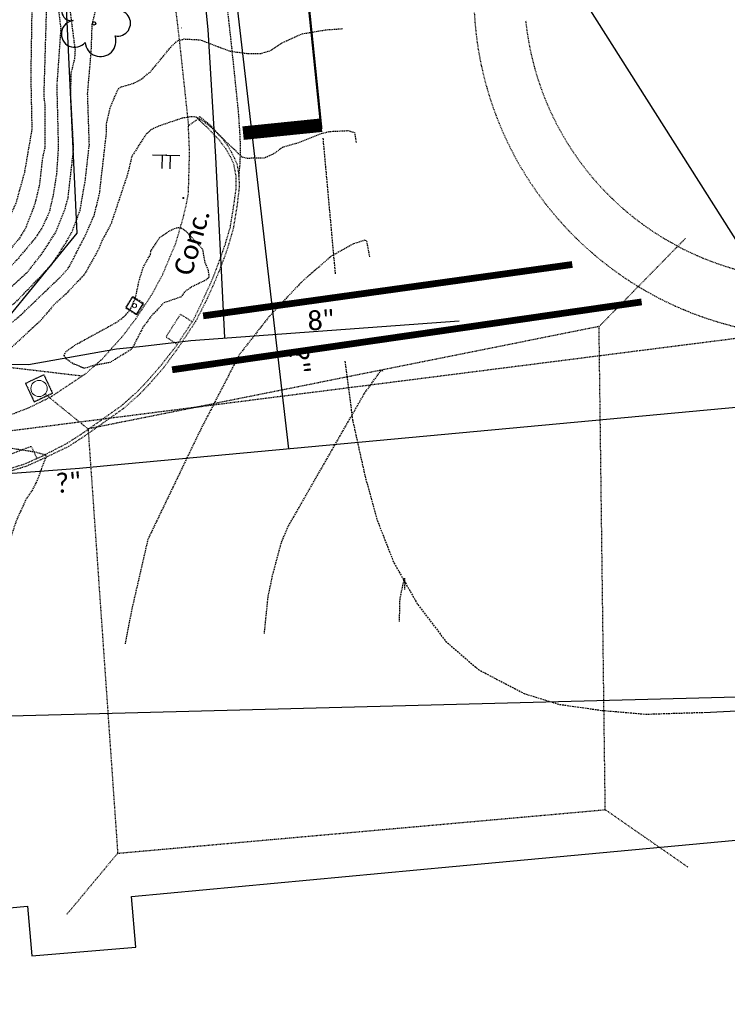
# Model space of a CAD drawing. Header units: feet. Extents: x 2262913 to 2469997, y 259999 to 435293.
# Tile 144 of 147: x 2468876 to 2468980, y 263260 to 263405. Entities that reach past the tile are written whole.
import ezdxf
from ezdxf.enums import TextEntityAlignment as Align

# ---------------------------------------------------------------- set-up
doc = ezdxf.new("R2010")
doc.units = ezdxf.units.FT
doc.header["$MEASUREMENT"] = 0
for name, pattern in [('gasex', [0]), ('HIDDEN', [0.375, 0.25, -0.125]), ('lane', [40, 10, -30]), ('motclass2', [40, 4, -36]), ('OhDOT_USTN1', [0.054999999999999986, 0.014, -0.04099999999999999]), ('OhDOT_USTN3', [0.22, 0.165, -0.055]), ('OhDOT_USTN5', [0.11, 0.055, -0.055]), ('rowex', [0]), ('waterex', [0])]:
    doc.linetypes.add(name, pattern=pattern)
doc.layers.add('0_View_Frame_Border', color=7, linetype='Continuous', plot=False)
for name, color, linetype in [('_DBA-EX-IPF', 7, 'Continuous'), ('DR_X_Erosion_Control', 7, 'OhDOT_USTN1'), ('DR_X_Storm_Sewer', 151, 'OhDOT_USTN5'), ('DT_X_Contour_Major', 132, 'OhDOT_USTN3'), ('DT_X_Contour_Minor', 136, 'OhDOT_USTN3'), ('MT_X_Lane_Line', 7, 'lane'), ('MT_X_Lane_Line_II', 7, 'motclass2'), ('PM_X_Stop_Line', 7, 'Continuous'), ('PV_X_Curb', 120, 'OhDOT_USTN1'), ('PV_X_Curb_Ramp', 120, 'OhDOT_USTN1'), ('PV_X_Driveway', 7, 'OhDOT_USTN5'), ('PV_X_EOP', 7, 'OhDOT_USTN3'), ('PV_X_Text', 7, 'Continuous'), ('PV_X_Walk', 120, 'OhDOT_USTN5'), ('RD_X_Concrete_Pad', 9, 'OhDOT_USTN5'), ('RW_X_Fee_RW', 6, 'rowex'), ('SG_X_Poles', 7, 'Continuous'), ('SG_X_Wiring', 1, 'OhDOT_USTN1'), ('SN_X_Public', 3, 'Continuous'), ('UT_X_Electric_Cells', 1, 'Continuous'), ('UT_X_Gas', 2, 'gasex'), ('UT_X_Gas_Cells', 2, 'Continuous'), ('UT_X_Gas_Text', 7, 'Continuous'), ('UT_X_Water', 133, 'waterex'), ('UT_X_Water_Text', 7, 'Continuous'), ('VG_X_Cells', 3, 'Continuous')]:
    doc.layers.add(name, color=color, linetype=linetype)
doc.styles.add('Simplex Normal (0.14)', font='calibri.ttf', dxfattribs={"height": 0.14})
doc.styles.add('Straight Normal (0.14) Font 30', font='calibri.ttf', dxfattribs={"height": 0.14})
doc.styles.add('Straight-Normal', font='calibri.ttf', dxfattribs={"height": 0.14})
picture_1 = doc.add_image_def('image1.tif', size_in_pixel=(5000, 5000))
picture_2 = doc.add_image_def('image2.jpg', size_in_pixel=(1570, 936))
picture_3 = doc.add_image_def('image3.jpg', size_in_pixel=(1570, 936))

# ---------------------------------------------------------------- blocks, each defined once
blk = doc.blocks.new('TREE')
at = {"linetype": 'Continuous'}
blk.add_circle((0, 0), 0.012, dxfattribs=at)
for centre, radius, start, end in [((-0.04918672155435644, 0.1683766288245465), 0.06583849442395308, 354.0046972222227, 205.9741166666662), ((0.09130802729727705, 0.1414521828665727), 0.07764901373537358, 323.8299555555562, 165.0376027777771), ((-0.1654724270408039, 0.09320178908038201), 0.07353570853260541, 39.06254444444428, 279.5412388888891), ((0.173012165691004, 0.001797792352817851), 0.09573570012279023, 259.1453111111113, 101.459613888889), ((-0.1426726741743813, -0.07743288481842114), 0.09868828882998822, 96.17219444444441, 320.5737111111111), ((0.04731863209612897, -0.1302604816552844), 0.1141857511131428, 184.9475722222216, 19.45715277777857)]:
    blk.add_arc(centre, radius, start, end, dxfattribs=at)
blk = doc.blocks.new('SGN2P')
at = {"linetype": 'Continuous'}
for p, q in [((0, 0.0800000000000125), (0, -0.07999999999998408)), ((0, 0.02400000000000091), (-0.08000000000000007, 0.02400000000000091)), ((0, -0.02400000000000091), (-0.08000000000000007, -0.02400000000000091))]:
    blk.add_line(p, q, dxfattribs=at)
blk.add_point((0, 0), dxfattribs=at)
blk = doc.blocks.new('ODOT SIGN DOUBLE POST')
blk.add_blockref('SGN2P', (0, 0))
blk = doc.blocks.new('GMH')
at = {"layer": 'UT_X_Gas_Cells', "color": 2, "linetype": 'Continuous', "lineweight": 0, "flags": 128}
blk.add_lwpolyline([(0.03698392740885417, 0.0378875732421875), (0.03599210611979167, 0.042816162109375), (0.03304715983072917, 0.0477294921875), (0.02811857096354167, 0.0526580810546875), (0.02123685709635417, 0.058563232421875), (0.01630826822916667, 0.0605316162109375), (0.01237150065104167, 0.0615081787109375), (0.006466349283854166, 0.0625), (-0.005343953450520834, 0.0625), (-0.01025728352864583, 0.0615081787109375), (-0.01321748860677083, 0.0605316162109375), (-0.01715425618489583, 0.058563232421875), (-0.02502779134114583, 0.0526580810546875), (-0.02994112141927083, 0.0457611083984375), (-0.03290132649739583, 0.0378875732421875), (-0.03486971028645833, 0.027069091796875), (-0.03683809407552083, 0.011322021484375), (-0.03683809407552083, -0.0093536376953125), (-0.03584627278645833, -0.0260772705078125), (-0.03190950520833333, -0.03887939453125), (-0.02600435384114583, -0.050689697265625), (-0.02109102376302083, -0.05462646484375), (-0.01518587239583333, -0.058563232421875), (-0.004352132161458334, -0.0625), (0.006466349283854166, -0.0625), (0.01730008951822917, -0.0605316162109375), (0.02123685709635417, -0.058563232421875), (0.02517362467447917, -0.0565948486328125), (0.02911039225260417, -0.0526580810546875), (0.03304715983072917, -0.0467529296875), (0.03698392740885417, -0.0378875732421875), (0.03698392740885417, -0.0132904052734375), (0.01630826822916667, -0.0132904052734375)], dxfattribs=at)
at = {"layer": 'UT_X_Gas_Cells', "color": 2, "linetype": 'Continuous', "lineweight": 0}
for start, end in [(130.0805972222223, 170.0721333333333), (70.05767222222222, 110.1060805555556), (10.01689444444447, 50.03918888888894), (190.0168944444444, 230.0391888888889), (250.0576722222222, 290.0473111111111), (310.0114361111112, 350.0263833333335)]:
    blk.add_arc((-2.767499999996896e-05, -3.704166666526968e-05), 0.09999899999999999, start, end, dxfattribs=at)
blk = doc.blocks.new('SPOLE')
at = {"layer": 'SG_X_Poles', "color": 7, "linetype": 'Continuous', "lineweight": 0, "flags": 128}
blk.add_lwpolyline([(-0.07499999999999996, -0.07499999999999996), (0.07500000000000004, -0.07499999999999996), (0.07500000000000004, 0.07500000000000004), (-0.07499999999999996, 0.07500000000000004), (-0.07499999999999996, -0.07499999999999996)], close=True, dxfattribs=at)
at = {"layer": 'SG_X_Poles', "color": 7, "linetype": 'Continuous', "lineweight": 0}
blk.add_circle((3.789561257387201e-17, 3.789561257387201e-17), 0.06, dxfattribs=at)
blk = doc.blocks.new('SPOLE_anno')
at = {"layer": 'SG_X_Poles', "color": 7, "linetype": 'Continuous', "lineweight": 0}
blk.add_blockref('SPOLE', (0, 0), dxfattribs=at)
blk = doc.blocks.new('EBOX')
at = {"layer": 'UT_X_Electric_Cells', "color": 1, "linetype": 'Continuous', "lineweight": 0}
blk.add_line((-0.025, 0), (0.025, 0), dxfattribs=at)
at = {"layer": 'UT_X_Electric_Cells', "color": 1, "linetype": 'Continuous', "lineweight": 0, "flags": 128}
for points in [[(-0.02, 0.075), (-0.075, 0.075), (-0.075, 0.02)], [(0.0375, 0.05), (-0.025, 0.05), (-0.025, -0.05), (0.0375, -0.05)], [(0.075, 0.02), (0.075, 0.075), (0.02, 0.075)], [(-0.075, -0.02), (-0.075, -0.075), (-0.02, -0.075)], [(0.02, -0.075), (0.075, -0.075), (0.075, -0.02)]]:
    blk.add_lwpolyline(points, dxfattribs=at)
blk = doc.blocks.new('SPED')
at = {"layer": 'SG_X_Poles', "color": 7, "linetype": 'Continuous', "lineweight": 0, "flags": 128}
blk.add_lwpolyline([(-0.04499988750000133, -0.0449998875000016), (0.04499988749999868, -0.0449998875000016), (0.04499988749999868, 0.04499988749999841), (-0.04499988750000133, 0.04499988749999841), (-0.04499988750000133, -0.0449998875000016)], close=True, dxfattribs=at)
at = {"layer": 'SG_X_Poles', "color": 7, "linetype": 'Continuous', "lineweight": 0}
blk.add_circle((1.8947806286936e-17, -3.126388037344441e-16), 0.015, dxfattribs=at)

msp = doc.modelspace()

# ---------------------------------------------------------------- linework, layer by layer
at = {"layer": 'DR_X_Erosion_Control', "flags": 128}
msp.add_lwpolyline([(2468641.721738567, 263385.4027422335), (2468642.191986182, 263386.0090857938), (2468642.953336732, 263386.6319798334), (2468643.340296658, 263386.9485685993), (2468644.095362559, 263387.1279880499), (2468645.445029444, 263387.0241723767), (2468647.55604688, 263386.4704887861), (2468660.496708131, 263383.8116089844), (2468683.671757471, 263377.523551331), (2468709.860099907, 263370.4179005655), (2468712.324279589, 263370.2445972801), (2468716.027211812, 263370.2540725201), (2468718.888044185, 263370.0233710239), (2468725.789946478, 263368.1700089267), (2468735.1770527, 263366.1917435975), (2468749.210312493, 263363.2343347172), (2468754.114138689, 263362.2008885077), (2468769.916761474, 263359.3966576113), (2468797.402751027, 263355.7722560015), (2468802.550518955, 263355.4089011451), (2468832.139144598, 263354.6998545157), (2468853.983878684, 263354.1763785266), (2468857.542369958, 263355.5126717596), (2468859.601477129, 263355.8356538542), (2468865.173178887, 263355.431926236), (2468870.401696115, 263354.4629799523), (2468884.754927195, 263352.7659125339)], dxfattribs=at)
at = {"layer": 'DR_X_Storm_Sewer', "flags": 128}
msp.add_lwpolyline([(2468858.569932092, 263342.6880088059), (2468998.670212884, 263360.5548525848)], dxfattribs=at)
at = {"layer": 'DT_X_Contour_Major', "flags": 128}
for points in [[(2468825.650987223, 263308.919141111), (2468829.385409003, 263313.8588030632), (2468833.736842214, 263321.3353290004), (2468834.749549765, 263324.101302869), (2468835.720864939, 263325.4680230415), (2468836.19291295, 263326.4359244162), (2468838.402691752, 263329.2526817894), (2468841.092932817, 263333.0908046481), (2468841.992671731, 263334.6432940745), (2468842.082791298, 263335.2566073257), (2468841.93498417, 263335.556259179), (2468840.601138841, 263336.5816995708), (2468836.590668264, 263338.5866069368), (2468813.090077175, 263348.0564550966), (2468811.319837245, 263348.9550260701), (2468809.187826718, 263350.9568345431), (2468808.536113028, 263351.8647247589), (2468808.783589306, 263352.2651544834), (2468811.928019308, 263353.3003160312), (2468819.74581458, 263354.8703028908), (2468827.328632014, 263355.7139040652), (2468837.754210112, 263355.8607134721), (2468839.476262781, 263356.1959835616), (2468842.282401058, 263356.0703763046), (2468848.780615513, 263356.8018577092), (2468851.543817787, 263357.6796308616), (2468857.957760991, 263357.5834164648), (2468861.973590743, 263357.9048748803), (2468863.987624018, 263357.8817627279), (2468865.56735375, 263357.626035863), (2468867.067106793, 263358.2610768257), (2468872.159132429, 263361.5414512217), (2468874.961331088, 263363.6879389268), (2468880.110551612, 263369.0385549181), (2468882.296712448, 263372.3419907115), (2468883.298604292, 263374.1866934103), (2468884.41072875, 263377.1623586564), (2468885.208833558, 263381.7265029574), (2468885.789241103, 263386.924562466), (2468885.537481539, 263394.4508582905), (2468886.068316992, 263400.6600287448), (2468886.214181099, 263404.6611144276), (2468886.663907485, 263406.5075960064), (2468887.493303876, 263407.0085184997), (2468892.898149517, 263408.5380015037), (2468894.382170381, 263409.7296387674), (2468895.471973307, 263410.9082135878), (2468896.714483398, 263412.7165017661), (2468897.797781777, 263413.7743550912), (2468899.416914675, 263414.7311195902), (2468900.820688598, 263414.828405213), (2468903.160233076, 263414.5244232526), (2468904.872133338, 263413.919737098), (2468905.311559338, 263414.104047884), (2468908.016997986, 263414.3061220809), (2468911.5918168, 263415.7983364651), (2468914.881859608, 263416.7063296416), (2468916.90127796, 263417.5698377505), (2468920.621255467, 263418.1520830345), (2468921.645590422, 263417.9974345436)], [(2468931.546634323, 263316.4822098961), (2468931.632681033, 263319.850189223), (2468932.292698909, 263322.9783425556), (2468932.307607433, 263321.2237518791)]]:
    msp.add_lwpolyline(points, dxfattribs=at)
at = {"layer": 'DT_X_Contour_Minor', "flags": 128}
for points in [[(2468748.991850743, 263319.7762961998), (2468752.190753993, 263323.0406120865), (2468755.107464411, 263327.8678728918), (2468761.905175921, 263336.8520249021), (2468766.194554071, 263341.3359407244), (2468766.275146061, 263341.9636496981), (2468765.858533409, 263342.2960374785), (2468764.405038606, 263342.6357875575), (2468761.628365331, 263342.8774161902), (2468758.548042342, 263343.6834182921), (2468757.939862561, 263344.1885789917), (2468756.254427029, 263346.5638948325), (2468755.811898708, 263347.4313312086), (2468755.58754959, 263351.4265700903), (2468756.651713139, 263354.0139258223), (2468758.556071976, 263355.701580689), (2468759.593861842, 263356.3235110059), (2468761.223394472, 263357.7531962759), (2468763.916299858, 263361.2303110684), (2468766.80904157, 263363.7691160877), (2468769.95756118, 263365.6092705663), (2468770.981415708, 263365.7805858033), (2468778.034146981, 263365.5559220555), (2468782.024764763, 263365.2580269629), (2468788.210428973, 263365.243216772), (2468795.022337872, 263365.5188184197), (2468798.575306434, 263365.888533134), (2468800.338333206, 263366.2348002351), (2468801.696705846, 263366.7432212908), (2468804.860254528, 263367.1666100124), (2468814.884578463, 263366.9755265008), (2468819.874712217, 263367.4546553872), (2468823.085878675, 263367.5540585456), (2468840.435198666, 263366.0204857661), (2468847.606175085, 263365.6171247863), (2468856.4858462, 263366.0235344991), (2468863.101324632, 263366.7930206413), (2468865.887031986, 263367.772760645), (2468867.815012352, 263368.7474459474), (2468871.365230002, 263371.9532589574), (2468873.25567488, 263374.4629667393), (2468875.007577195, 263378.3372550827), (2468876.252443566, 263382.8058743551), (2468877.35201787, 263389.1829867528), (2468877.190684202, 263397.1403774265), (2468877.34735821, 263406.6617983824), (2468877.520275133, 263408.6105671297), (2468877.437389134, 263420.2548411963), (2468876.739866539, 263432.0009026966), (2468875.492735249, 263444.0593138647), (2468874.124906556, 263451.04292751), (2468873.886681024, 263453.1272102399), (2468873.923492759, 263455.0647312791), (2468874.535445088, 263458.4497114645), (2468875.094579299, 263460.0341314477), (2468876.896978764, 263461.954000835), (2468878.034851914, 263462.8863859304), (2468882.089810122, 263465.2855868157), (2468884.466714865, 263466.1651643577), (2468885.481554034, 263466.7643508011), (2468886.854099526, 263466.9750337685), (2468888.206009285, 263467.407244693), (2468891.255081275, 263467.727567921), (2468895.255432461, 263467.4723338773), (2468897.024672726, 263468.2394317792), (2468898.891859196, 263469.3292578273), (2468902.68103468, 263470.9782187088), (2468906.030390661, 263472.2173405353), (2468911.1963398, 263473.6552431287), (2468913.621137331, 263474.1316283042), (2468915.111015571, 263474.1147290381)], [(2468916.719356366, 263460.1618431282), (2468913.061628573, 263459.8659734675), (2468908.164283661, 263457.9459955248), (2468903.600603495, 263455.8798365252), (2468900.701237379, 263455.1098136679), (2468899.006672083, 263454.2259535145), (2468894.586548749, 263453.1575243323), (2468892.576075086, 263452.8334495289), (2468892.022221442, 263453.0550246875), (2468890.073083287, 263455.0106208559), (2468887.275629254, 263455.1003546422), (2468886.040903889, 263455.405519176), (2468884.666552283, 263455.4658683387), (2468882.744416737, 263456.2235158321), (2468878.017084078, 263455.5715667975), (2468877.234623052, 263455.2040722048), (2468877.024578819, 263454.6111256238), (2468877.164347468, 263449.8546948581), (2468877.982028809, 263445.5937823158), (2468877.819976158, 263444.7291668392), (2468878.351923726, 263442.3903653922), (2468878.210379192, 263441.5597489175), (2468878.771257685, 263438.1356461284), (2468879.01759126, 263435.1065135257), (2468878.852533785, 263432.4993772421), (2468879.456984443, 263414.0039934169), (2468879.458164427, 263407.6675758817), (2468879.053001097, 263393.9765275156), (2468879.24120326, 263392.6367988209), (2468879.219950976, 263386.4817510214), (2468878.869243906, 263384.9070272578), (2468878.411382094, 263380.9282578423), (2468877.735286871, 263378.1176606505), (2468876.416258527, 263374.6502349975), (2468875.346978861, 263372.9068748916), (2468872.494949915, 263369.6392692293), (2468871.120738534, 263368.402529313), (2468867.910519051, 263366.3025940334), (2468866.106692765, 263365.3139121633), (2468863.112517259, 263364.5416339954), (2468856.676465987, 263363.7035220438), (2468852.483514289, 263363.5345030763), (2468834.784666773, 263364.2644676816), (2468827.204635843, 263365.0148458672), (2468820.588434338, 263365.0991920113), (2468813.551628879, 263364.5633375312), (2468809.905958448, 263364.4677520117), (2468807.324161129, 263364.7401628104), (2468803.404378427, 263364.5106730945), (2468796.783356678, 263363.2263860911), (2468790.19109169, 263362.6678741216), (2468785.299626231, 263362.4582826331), (2468783.880732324, 263362.7038515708), (2468782.674661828, 263362.66072232), (2468778.587136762, 263361.5983810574), (2468775.478460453, 263357.6250555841), (2468774.65842936, 263356.9256104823), (2468773.407296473, 263354.8564602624), (2468772.490519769, 263352.8722507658), (2468772.397186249, 263351.8556341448), (2468773.819818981, 263348.7235640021), (2468774.272270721, 263344.2615978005), (2468774.650099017, 263343.2788197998), (2468776.112305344, 263341.114386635), (2468776.343302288, 263341.2476451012), (2468781.282709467, 263339.9125947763), (2468785.221272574, 263339.4654833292), (2468785.579969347, 263339.1886262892), (2468784.845541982, 263338.196577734), (2468781.008969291, 263334.9272540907), (2468776.123605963, 263329.9451045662), (2468772.791381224, 263325.4291884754), (2468770.770989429, 263321.8033189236), (2468769.078422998, 263319.4383888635), (2468766.855375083, 263316.9823602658)], [(2468918.375432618, 263446.1020877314), (2468914.77238842, 263445.8369311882), (2468911.579337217, 263444.7499243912), (2468907.147113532, 263442.8642652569), (2468903.647384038, 263441.668295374), (2468902.178505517, 263441.4002156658), (2468898.912074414, 263440.1904301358), (2468897.053218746, 263440.115178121), (2468896.113476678, 263439.8408397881), (2468895.400225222, 263439.2420243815), (2468893.947212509, 263438.7949047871), (2468892.398512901, 263437.5173506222), (2468889.692950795, 263436.6689168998), (2468888.273932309, 263436.5311335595), (2468887.398757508, 263436.8807267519), (2468885.091426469, 263438.7550164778), (2468884.675463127, 263438.7678871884), (2468883.689415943, 263436.9958519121), (2468883.486635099, 263436.1571462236), (2468883.451024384, 263433.9090943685), (2468882.831113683, 263432.3256306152), (2468882.085571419, 263429.3426140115), (2468881.807623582, 263426.2628740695), (2468881.897760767, 263424.4197300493), (2468881.628526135, 263423.3490433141), (2468881.335974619, 263414.9658566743), (2468881.484052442, 263412.3761160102), (2468881.296286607, 263406.2681522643), (2468881.56958233, 263404.0158084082), (2468880.976935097, 263395.5758319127), (2468881.205932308, 263386.5881018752), (2468880.953215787, 263382.6569527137), (2468880.434716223, 263379.3906166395), (2468879.864546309, 263376.9547070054), (2468878.8927519, 263374.7795096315), (2468877.916630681, 263373.2474271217), (2468875.113130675, 263369.8893882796), (2468871.902534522, 263366.5983488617), (2468869.213624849, 263364.4372963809), (2468866.174663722, 263362.8383022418), (2468862.67643508, 263362.2276087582), (2468858.520696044, 263361.7449950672), (2468855.096893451, 263361.5769238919), (2468837.718071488, 263361.9788185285), (2468831.81304281, 263362.2881515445), (2468828.001641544, 263362.6862781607), (2468818.312908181, 263362.6002665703), (2468811.349540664, 263362.0375721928), (2468805.453365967, 263362.1453002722), (2468803.110400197, 263362.0046691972), (2468794.377914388, 263359.864218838), (2468791.428382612, 263359.4513254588), (2468785.063132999, 263355.9933046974), (2468783.48470938, 263355.5116377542), (2468783.312524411, 263355.2323718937), (2468783.504493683, 263353.0642436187), (2468783.868235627, 263351.6477131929), (2468785.55387638, 263348.9799845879), (2468787.229452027, 263347.2546545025), (2468788.281677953, 263346.4644375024), (2468790.208818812, 263343.8888698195), (2468795.414265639, 263339.0880882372), (2468796.299277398, 263338.8042410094), (2468797.489626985, 263338.8358163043), (2468800.618757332, 263338.5429029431), (2468802.793200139, 263338.1442912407), (2468803.582178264, 263337.7804001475), (2468803.917899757, 263337.4540584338), (2468803.978522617, 263336.9867428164), (2468803.182077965, 263335.7798306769), (2468794.784492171, 263328.0082691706), (2468789.335694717, 263320.3694561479), (2468785.180811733, 263314.2217632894)], [(2468804.452234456, 263311.1989945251), (2468805.714225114, 263313.8507217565), (2468807.442413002, 263316.9644546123), (2468812.728972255, 263324.6191614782), (2468816.371926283, 263328.733878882), (2468819.106418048, 263331.541079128), (2468822.741634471, 263334.1899769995), (2468823.480545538, 263334.9144362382), (2468823.800428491, 263335.5729152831), (2468823.694206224, 263335.9528076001), (2468822.573865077, 263336.9751951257), (2468820.904055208, 263337.9158902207), (2468812.907352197, 263340.9189533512), (2468806.007363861, 263344.3353274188), (2468796.407296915, 263348.7704551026), (2468794.029679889, 263351.4301840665), (2468793.746772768, 263352.0532586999), (2468794.162932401, 263352.6679241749), (2468798.687635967, 263355.4866962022), (2468800.632938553, 263356.4882629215), (2468802.878671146, 263358.5947160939), (2468803.541272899, 263358.9509124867), (2468808.285104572, 263359.4515275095), (2468823.616028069, 263360.1318558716), (2468841.904343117, 263359.9025601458), (2468848.472131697, 263360.0452534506), (2468851.493237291, 263359.7313411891), (2468861.13383077, 263359.8407670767), (2468864.498813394, 263360.369603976), (2468867.624583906, 263361.3706551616), (2468870.802348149, 263362.9927065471), (2468873.005045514, 263364.7529319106), (2468876.713675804, 263368.1549621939), (2468878.839823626, 263370.875713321), (2468880.803055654, 263373.9106379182), (2468882.187589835, 263377.3604053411), (2468882.653277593, 263379.0660360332), (2468883.474561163, 263386.2543326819), (2468883.048148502, 263394.2318355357), (2468883.110673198, 263397.471476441), (2468883.646062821, 263399.5739821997), (2468883.721856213, 263400.8817019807), (2468883.010456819, 263406.4863902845), (2468883.817046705, 263412.9047614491), (2468884.363493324, 263414.8054669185), (2468887.22938081, 263417.0600922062), (2468887.822917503, 263417.3111675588), (2468889.698904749, 263419.3424168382), (2468890.355923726, 263420.4172891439), (2468891.487913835, 263420.6834132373), (2468892.130077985, 263421.0210806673), (2468893.882370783, 263422.9694635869), (2468896.124773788, 263426.5508454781), (2468896.752384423, 263426.9054953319), (2468898.755161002, 263427.4571988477), (2468900.215929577, 263427.5771885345), (2468902.070825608, 263427.4524871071), (2468906.109557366, 263428.1417330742), (2468908.612107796, 263428.9064244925), (2468913.232677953, 263430.8587681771), (2468916.781705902, 263431.6510936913), (2468920.06254607, 263431.9728466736)], [(2468848.588083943, 263310.4401445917), (2468848.842678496, 263310.6019787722), (2468850.953156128, 263315.0434886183), (2468853.608017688, 263321.8744493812), (2468854.452228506, 263325.2773911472), (2468857.292415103, 263330.1959121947), (2468858.866546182, 263334.4989443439), (2468859.032356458, 263336.2857786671), (2468858.438158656, 263336.5170147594), (2468856.405241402, 263336.1412823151), (2468855.336248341, 263336.1590252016), (2468854.350725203, 263336.402291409), (2468849.808648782, 263341.259673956), (2468847.573590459, 263342.7855032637), (2468844.860863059, 263344.2656352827), (2468842.52489561, 263345.034111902), (2468841.626198, 263345.5968811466), (2468841.050134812, 263346.2647795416), (2468840.709326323, 263347.5412222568), (2468840.771680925, 263347.9465363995), (2468841.984196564, 263348.7174666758), (2468843.191643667, 263349.1596753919), (2468845.056596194, 263349.5548213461), (2468845.497872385, 263349.8916660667), (2468845.29086215, 263350.5879447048), (2468844.310552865, 263352.2050745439), (2468844.730387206, 263352.5956504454), (2468848.319507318, 263352.9162990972), (2468848.893939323, 263353.2424391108), (2468851.423891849, 263353.5408002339), (2468853.346041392, 263353.986557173), (2468853.949204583, 263353.9098425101), (2468862.525997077, 263355.1284911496), (2468864.606976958, 263355.2600596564), (2468867.075059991, 263356.0369711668), (2468869.13847335, 263356.9253356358), (2468872.073813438, 263358.7079277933), (2468875.655519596, 263361.7374088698), (2468881.739113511, 263367.5790259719), (2468882.776528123, 263368.7933291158), (2468885.282527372, 263373.6495166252), (2468886.526927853, 263376.5282222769), (2468887.304078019, 263379.7629844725), (2468888.330963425, 263388.7578325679), (2468888.311283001, 263389.9534408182), (2468888.885113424, 263392.4293386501), (2468890.020700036, 263395.0788010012), (2468890.444828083, 263395.431166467), (2468892.179063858, 263395.9100021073), (2468893.398415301, 263396.5345349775), (2468894.839159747, 263397.7101787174), (2468897.913338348, 263401.431014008), (2468898.868216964, 263402.278002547), (2468899.791882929, 263402.5047169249), (2468902.150354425, 263402.3833010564), (2468906.534837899, 263400.7006653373), (2468909.156001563, 263400.3637807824), (2468911.074002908, 263400.3476416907), (2468912.469644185, 263400.7936619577), (2468914.336066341, 263401.9994941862), (2468917.169456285, 263403.2698233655), (2468920.701591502, 263403.8586763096), (2468923.217636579, 263404.0382793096)], [(2468925.184837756, 263387.2440489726), (2468924.985036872, 263388.6283257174), (2468924.035176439, 263388.936770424), (2468921.288395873, 263388.8077416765), (2468919.937207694, 263388.4913872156), (2468916.355225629, 263387.0812954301), (2468914.386954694, 263386.534939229), (2468912.928037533, 263385.5118798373), (2468911.607163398, 263384.9222667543), (2468909.020193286, 263384.8741054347), (2468908.356589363, 263385.046723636), (2468903.51890855, 263389.6820622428), (2468902.392909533, 263390.5184585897), (2468901.453838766, 263390.9768389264), (2468900.891574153, 263391.0335561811), (2468899.482870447, 263390.8077216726), (2468895.998276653, 263389.6294696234), (2468894.877848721, 263389.0798943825), (2468894.028542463, 263388.2701197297), (2468892.056840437, 263385.1552839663), (2468891.423536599, 263382.5454027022), (2468888.984169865, 263375.1991558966), (2468887.586589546, 263372.5984521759), (2468887.052844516, 263371.2763894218), (2468885.091593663, 263367.7935154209), (2468882.324665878, 263364.8352720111), (2468880.727352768, 263363.4405515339), (2468878.580561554, 263360.9040793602), (2468874.200669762, 263356.8779130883), (2468872.018502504, 263354.1530962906), (2468870.260825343, 263352.2991013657), (2468866.065556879, 263350.4618534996), (2468863.047075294, 263347.6396296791), (2468861.342214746, 263345.6366414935), (2468862.061915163, 263345.5697088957), (2468862.692754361, 263345.1698593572), (2468863.540223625, 263344.2836079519), (2468866.932485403, 263342.7106950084), (2468869.125269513, 263342.2433979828), (2468873.732910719, 263342.1749740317), (2468877.712456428, 263341.5559997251), (2468879.269306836, 263341.1445432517), (2468879.440784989, 263340.9402308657), (2468878.030171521, 263337.2141144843), (2468877.269511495, 263335.7306563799), (2468876.468656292, 263334.592427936), (2468875.026566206, 263331.4451645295), (2468873.795055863, 263327.7038180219), (2468870.899041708, 263313.5680708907), (2468870.217839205, 263311.8580891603)], [(2468927.164568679, 263370.3599228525), (2468926.718053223, 263372.6582574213), (2468926.463778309, 263372.8116450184), (2468924.692318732, 263372.2204834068), (2468921.475409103, 263370.4282652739), (2468917.039833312, 263366.5734702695), (2468912.234079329, 263361.4218427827), (2468907.890774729, 263355.8604708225), (2468902.114025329, 263344.6576489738), (2468894.415428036, 263328.613468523), (2468892.001305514, 263318.0771440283), (2468891.056571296, 263313.2136766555)], [(2468911.608899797, 263314.7037001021), (2468912.168182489, 263320.1222055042), (2468912.83623174, 263323.3552141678), (2468914.105023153, 263328.076928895), (2468915.051456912, 263330.3889512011), (2468926.335686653, 263350.0994427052), (2468928.83756988, 263353.5866031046), (2468929.144299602, 263353.4757967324)]]:
    msp.add_lwpolyline(points, dxfattribs=at)
msp.add_lwpolyline([(2468882.059406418, 263355.7725142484), (2468882.309662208, 263356.3321216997), (2468883.782636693, 263357.3803067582), (2468889.868690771, 263360.7097250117), (2468891.022559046, 263361.613313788), (2468891.831836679, 263362.5491269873), (2468892.58020352, 263364.1830298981), (2468893.114672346, 263366.7702718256), (2468893.785284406, 263368.8854451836), (2468894.798341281, 263370.6924093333), (2468894.882846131, 263371.22130276), (2468896.145656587, 263373.1642352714), (2468897.531857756, 263374.1261567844), (2468898.546066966, 263374.6111407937), (2468899.230244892, 263374.6972048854), (2468900.039860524, 263374.141633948), (2468902.471899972, 263371.5058540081), (2468902.820590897, 263369.5163957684), (2468903.30254686, 263368.3853588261), (2468903.45513508, 263367.3233065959), (2468903.05878419, 263366.942981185), (2468900.869992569, 263365.8930435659), (2468899.889185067, 263365.2105887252), (2468899.333075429, 263364.4207175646), (2468896.798268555, 263363.558592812), (2468894.950767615, 263361.6192240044), (2468893.704002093, 263359.9523339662), (2468892.243916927, 263357.099295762), (2468891.808309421, 263356.5575327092), (2468888.845451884, 263354.746455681), (2468886.268634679, 263354.2592178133), (2468885.081372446, 263353.8613367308), (2468883.475310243, 263354.5170703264), (2468882.489931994, 263355.1871427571), (2468882.059406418, 263355.7725142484)], close=True, dxfattribs=at)
at = {"layer": 'MT_X_Lane_Line'}
msp.add_lwpolyline([(2468976.461586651, 263303.0862757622), (2469075.028786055, 263308.0624222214, -0.06302127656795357), (2469441.543845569, 263280.1240352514)], format="xyb", dxfattribs=at)
at = {"layer": 'MT_X_Lane_Line_II', "linetype": 'HIDDEN', "flags": 128}
for points in [[(2468920.24668145, 263387.8616109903), (2468922.066852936, 263367.7761704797)], [(2468923.492493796, 263354.9292550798), (2468924.619160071, 263346.2801268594), (2468926.472368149, 263337.9031758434), (2468928.24910507, 263331.4737132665), (2468930.710923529, 263325.1941587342), (2468934.176014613, 263319.1178158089), (2468938.364027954, 263313.5860905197), (2468943.255023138, 263309.3662909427), (2468949.962372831, 263305.857995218), (2468955.108973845, 263304.2715232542), (2468961.344713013, 263303.3815511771), (2468967.864576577, 263302.8172572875), (2468976.461586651, 263303.0862757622)]]:
    msp.add_lwpolyline(points, dxfattribs=at)
at = {"layer": 'PM_X_Stop_Line'}
for points, const_width in [([(2468920.032291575, 263389.1809208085), (2468916.424590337, 263424.3950969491), (2468913.314938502, 263452.8234032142), (2468909.317971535, 263490.2773808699), (2468904.74545051, 263532.3837984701), (2468898.384881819, 263591.8402966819), (2468894.460673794, 263628.5224989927)], 0.3333), ([(2468908.471896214, 263388.6013190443), (2468920.057605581, 263389.7800516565)], 2), ([(2468902.576171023, 263361.622249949), (2468957.050266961, 263369.2099288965)], 1), ([(2468898.00170223, 263353.6649077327), (2468967.28111322, 263363.6830519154)], 1)]:
    msp.add_lwpolyline(points, dxfattribs=dict(at, const_width=const_width))
at = {"layer": 'PV_X_Curb', "flags": 128}
msp.add_lwpolyline([(2468843.266078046, 263335.9996878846), (2468852.455658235, 263336.2851187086), (2468858.442838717, 263336.6553083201), (2468868.098851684, 263337.5383107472), (2468871.265501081, 263338.2373960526), (2468876.270846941, 263339.7767056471), (2468879.050516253, 263341.0309749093), (2468882.454917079, 263342.7981083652), (2468884.788399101, 263344.2860577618), (2468890.508306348, 263348.3415065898), (2468892.887413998, 263350.4539470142), (2468894.417835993, 263352.0643285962), (2468896.306784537, 263354.250780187), (2468898.687206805, 263357.2824256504), (2468901.196095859, 263361.1124506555), (2468902.650970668, 263364.1527555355), (2468903.906780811, 263366.9376046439), (2468904.509945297, 263368.46243497), (2468905.409602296, 263370.9198023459), (2468905.854744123, 263372.2140707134), (2468906.592659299, 263374.7348506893), (2468907.102188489, 263377.8724683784), (2468907.476432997, 263380.5535482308), (2468907.452099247, 263382.2282225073), (2468907.118707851, 263383.9955214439), (2468906.60186817, 263385.1739779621), (2468905.910750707, 263386.3154501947), (2468904.975607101, 263387.5401415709), (2468903.215102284, 263389.4255972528), (2468901.792559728, 263390.6993845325), (2468902.086555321, 263391.0555881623), (2468902.162959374, 263390.9925274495), (2468903.617274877, 263389.7920911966), (2468905.395853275, 263387.8430358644), (2468906.319148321, 263386.5619675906), (2468906.981076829, 263385.3297316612), (2468907.563104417, 263384.0602151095), (2468907.861902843, 263382.2391511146), (2468907.883803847, 263380.5076416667), (2468907.564405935, 263377.7896505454), (2468907.044473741, 263374.613933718), (2468906.314102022, 263372.0722283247), (2468905.880768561, 263370.7381153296), (2468904.946339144, 263368.2941565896), (2468904.324850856, 263366.7495992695), (2468903.061385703, 263363.944429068), (2468901.521263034, 263360.9015215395), (2468899.015500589, 263357.0694683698), (2468896.724111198, 263353.9534087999), (2468894.804350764, 263351.7335839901), (2468893.250180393, 263350.0973152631), (2468890.840705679, 263347.9564139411), (2468885.078935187, 263343.8684760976), (2468882.732302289, 263342.3365177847), (2468879.243033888, 263340.6585219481), (2468876.44243402, 263339.3941587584), (2468871.356208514, 263337.8185215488), (2468868.190742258, 263337.1139726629), (2468858.48339715, 263336.2361362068), (2468852.480493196, 263335.8647219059), (2468843.270841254, 263335.5673223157)], dxfattribs=at)
at = {"layer": 'PV_X_Curb_Ramp', "flags": 128}
for points in [[(2468898.767570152, 263357.4051068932), (2468897.1, 263358.51), (2468899.24, 263361.87), (2468900.971685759, 263360.7698702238)], [(2468874.184235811, 263339.1350036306), (2468873.45, 263340.94), (2468877.21, 263342.38), (2468878.0405881, 263340.5752653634)]]:
    msp.add_lwpolyline(points, dxfattribs=at)
at = {"layer": 'PV_X_Driveway', "flags": 128}
msp.add_lwpolyline([(2468900.283137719, 263458.44), (2468900.283137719, 263458.44), (2468899.96, 263458.44), (2468897.71, 263458.21), (2468897.53, 263456.55), (2468897.39, 263455.66), (2468897.23, 263454.64), (2468897.02, 263453.76), (2468896.8, 263453.17), (2468896.15, 263451.78), (2468895.41, 263450.41), (2468894.01, 263448.12), (2468896.15, 263429.31), (2468897.31, 263417.4), (2468897.88, 263412.2), (2468899.07, 263402.19), (2468900.41, 263389.69)], dxfattribs=at)
at = {"layer": 'PV_X_EOP', "flags": 128}
msp.add_lwpolyline([(2468907.860663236, 263382.2467060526), (2468908.04, 263384.06), (2468908.11, 263386.52), (2468908, 263388.94), (2468907.79, 263391.9), (2468906.72, 263402.17), (2468902.35, 263440.83), (2468899.87, 263461.96), (2468898.97, 263468.74), (2468898.37, 263472.05), (2468895.07, 263471.75), (2468891.86, 263471.46), (2468891.09, 263471.39), (2468890.7, 263480.59), (2468889.67, 263485.09), (2468893.33, 263485.45), (2468893.19, 263486.06), (2468889.21, 263489.15), (2468888.17, 263492.5), (2468888.07, 263495.35), (2468887.59, 263499.83), (2468886.92, 263503.28), (2468886.34, 263504.68), (2468886, 263506.45), (2468886.15, 263507.97), (2468885.64, 263509.69), (2468885.11, 263514.1), (2468885.35, 263518.18), (2468885.07, 263520.76), (2468883.81, 263526.29), (2468885.04, 263527.58), (2468883.87, 263536.89), (2468883.09, 263546.64), (2468880.97, 263560.62), (2468878.98, 263560.83), (2468878.45, 263567.72), (2468878.05, 263585.58), (2468876.15, 263605.26), (2468880.17, 263605.79), (2468880.17, 263605.79), (2468880.17, 263605.79)], dxfattribs=at)
at = {"layer": 'PV_X_Walk'}
for points in [[(2468942.584832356, 263406.3877801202, 0.4320139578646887), (2468998.780733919, 263358.9381375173), (2468998.775062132, 263363.5087318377), (2469011.804729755, 263364.5009106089, -0.0140588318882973), (2469084.590841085, 263369.3024275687, -0.01376376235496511), (2469176.505273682, 263370.5546496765, -0.04195171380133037), (2469436.109161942, 263343.0575276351)], [(2468950.167046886, 263405.1888818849, 0.4244812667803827), (2468998.455799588, 263367.3475299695, -0.01170908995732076), (2469088.538191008, 263373.8668293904, -0.02025862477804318), (2469176.594205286, 263375.5538963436, -0.04195482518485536), (2469437.050413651, 263347.9681330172, -0.04195482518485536)]]:
    msp.add_lwpolyline(points, format="xyb", dxfattribs=at)
at = {"layer": 'PV_X_Walk', "flags": 128}
msp.add_lwpolyline([(2468843.21, 263341.09), (2468849.3, 263342.39), (2468858.7, 263344.64), (2468860.74, 263344.38), (2468863.69, 263344.25), (2468866.4, 263344.39), (2468868.88, 263344.93), (2468877.06, 263348.16), (2468880.15, 263349.69), (2468885.3, 263353.13), (2468887.72, 263355.29), (2468890.72, 263358.65), (2468892.64, 263361.19), (2468894.91, 263364.61), (2468896.51, 263367.5), (2468897.72, 263370.38), (2468898.53, 263372.29), (2468898.53, 263372.29), (2468899.62, 263376.03), (2468900.11, 263378.08), (2468900.41, 263379.67), (2468900.47, 263381.8), (2468900.56, 263385.14), (2468900.58, 263385.77), (2468900.41, 263389.69), (2468901.8, 263390.7)], dxfattribs=at)
at = {"layer": 'RD_X_Concrete_Pad', "elevation": 1257.994684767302, "flags": 128}
msp.add_lwpolyline([(2468892.180313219, 263364.5036896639), (2468891.112444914, 263362.8228644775), (2468892.793311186, 263361.7549700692), (2468893.861179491, 263363.4357952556)], close=True, dxfattribs=at)
at = {"layer": 'RD_X_Concrete_Pad', "flags": 128}
msp.add_lwpolyline([(2468877.68, 263348.95), (2468876.4, 263351.69), (2468879.08, 263352.95), (2468880.36, 263350.21)], close=True, dxfattribs=at)
at = {"layer": 'RW_X_Fee_RW', "flags": 128}
for points in [[(2468178.457152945, 263849.6918842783), (2468174.268964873, 263649.7357413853), (2468173.159991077, 263596.7425516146), (2468179.976433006, 263579.1544359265), (2468292.438, 263561.137), (2468467.585390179, 263532.0723899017), (2468500.465508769, 263519.7072048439), (2468620.907388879, 263440.3645428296), (2468620.686902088, 263442.6192901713), (2468671.341097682, 263446.3934711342), (2468681.780541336, 263408.7692425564), (2468689.77627549, 263404.6290495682), (2468750.734849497, 263388.7216815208), (2468798.705780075, 263362.6429144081), (2468874.107635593, 263361.7419489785), (2468883.997707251, 263373.8488057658), (2468872.828936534, 263609.8729033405)], [(2468928.018943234, 263702.0164850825), (2468955.576468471, 263413.3279697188), (2468984.256275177, 263367.930053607), (2469020.10825923, 263371.2575223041), (2469040.647809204, 263375.0265922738), (2469070.427153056, 263374.3942949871), (2469120.823927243, 263375.8251689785)], [(2467513.424091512, 263425.1111938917), (2467549.176543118, 263430.6848734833), (2467713.450997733, 263440.0502864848), (2467713.525068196, 263450.1136563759), (2467798.070094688, 263464.7088677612), (2467955.857494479, 263478.6586694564), (2468109.100091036, 263475.2006423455), (2468271.560045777, 263471.5416267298), (2468270.80076676, 263433.2486148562), (2468323.349439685, 263435.6605793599), (2468418.593152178, 263353.7919529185), (2468511.400719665, 263303.8455775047), (2468624.831116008, 263248.9702484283), (2468705.306556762, 263254.9688587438), (2468705.507567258, 263265.2641684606), (2468745.50417102, 263264.7152395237), (2468825.495609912, 263263.6039914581), (2468825.612527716, 263269.7228839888), (2468876.669846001, 263274.4723719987), (2468877.283130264, 263267.1264064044), (2468892.637982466, 263268.4197135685), (2468892.00992197, 263275.8934388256), (2468939.362361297, 263280.3033625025), (2469007.627422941, 263286.655917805), (2469046.370630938, 263287.2128729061), (2469058.712108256, 263290.4661692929), (2469118.470118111, 263292.540576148), (2469178.262151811, 263292.0551778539)]]:
    msp.add_lwpolyline(points, dxfattribs=at)
at = {"layer": 'SG_X_Wiring'}
for points, elevation in [([(2468961.916042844, 263288.7158797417), (2468961.002763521, 263360.0536233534), (2468973.7605222, 263373.0779393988)], 1276.210537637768), ([(2468961.002763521, 263360.0536233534), (2468885.598727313, 263344.9307713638)], 1276.210537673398), ([(2468879.250932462, 263350.085163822), (2468885.598727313, 263344.9307713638), (2468889.967075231, 263282.2848615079), (2468882.398089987, 263273.1751262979)], 1276.210537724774), ([(2468889.967075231, 263282.2848615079), (2468961.916042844, 263288.7158797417), (2468974.095308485, 263280.2464313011)], 1276.210537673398)]:
    msp.add_lwpolyline(points, dxfattribs=dict(at, elevation=elevation))
at = {"layer": 'UT_X_Gas', "flags": 128}
for points in [[(2468905.78382798, 263358.3715712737), (2468904.471, 263385.091), (2468903.308, 263403.901), (2468900.959, 263427.486), (2468898.813, 263452.427), (2468898.224, 263461.201)], [(2468634.8628809, 263391.5605060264), (2468659.531, 263381.392), (2468672.659, 263377.079), (2468716.358, 263364.369), (2468735.277, 263360.623), (2468762.879, 263355.333), (2468792.065, 263352.979), (2468822.03, 263351.827), (2468844.202, 263353.095), (2468862.057, 263354.522), (2468876.823, 263354.447), (2468889.811, 263356.781), (2468893.669, 263357.158), (2468900.745, 263358.008), (2468940.370646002, 263360.8671463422)]]:
    msp.add_lwpolyline(points, dxfattribs=at)
at = {"layer": 'UT_X_Water', "flags": 128}
msp.add_lwpolyline([(2468881.92136146, 263628.0477601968), (2468915.199098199, 263342.0073278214)], dxfattribs=at)
msp.add_lwpolyline([(2468578.965790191, 263402.1155513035), (2468603.578546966, 263390.3712257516, 0.1353176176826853), (2468888.927401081, 263339.5625573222), (2469004.010542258, 263350.2718718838)], format="xyb", dxfattribs=at)

# ---------------------------------------------------------------- block references
at = {"layer": '_DBA-EX-IPF', "xscale": 20, "yscale": 20, "zscale": 20, "rotation": 57.5712319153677}
msp.add_blockref('SPED', (2468892.45, 263363.13), dxfattribs=at)
at = {"layer": 'SG_X_Poles', "xscale": 20, "yscale": 20, "zscale": 20, "rotation": 25.18052848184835}
msp.add_blockref('SPOLE_anno', (2468878.37, 263350.9), dxfattribs=at)
at = {"layer": 'SN_X_Public', "xscale": 25.00000000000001, "yscale": 25.00000000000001, "zscale": 25.00000000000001, "rotation": 88.34916203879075}
msp.add_blockref('ODOT SIGN DOUBLE POST', (2468897.119136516, 263385.3541492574), dxfattribs=at)
at = {"layer": 'UT_X_Electric_Cells'}
msp.add_blockref('EBOX', (2468899.649, 263379.014), dxfattribs=at)
at = {"layer": 'UT_X_Gas_Cells', "xscale": 0.5, "yscale": 0.5, "zscale": 0.5}
msp.add_blockref('GMH', (2468899.38216605, 263404.12922225), dxfattribs=at)
at = {"layer": 'VG_X_Cells', "xscale": 20, "yscale": 20, "zscale": 20}
msp.add_blockref('TREE', (2468886.49, 263404.8, 1249.82), dxfattribs=at)

# ---------------------------------------------------------------- texts
at = {"layer": 'PV_X_Text', "insert": (2468900.914067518, 263372.5062004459), "char_height": 2.799999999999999, "width": 23.46666666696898, "attachment_point": 5, "rotation": 73.75156154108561, "style": 'Straight-Normal'}
msp.add_mtext('Conc.', dxfattribs=at)
at = {"layer": 'UT_X_Gas_Text', "style": 'Straight Normal (0.14) Font 30'}
msp.add_text('8"', height=2.8, rotation=4.126964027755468, dxfattribs=at).set_placement((2468919.969151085, 263360.9734943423), align=Align.MIDDLE_CENTER)
at = {"layer": 'UT_X_Water_Text', "char_height": 2.8, "attachment_point": 5, "style": 'Simplex Normal (0.14)'}
for insert, rotation in [((2468916.753521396, 263354.9698141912), 276.6359181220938), ((2468882.710870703, 263336.9822004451), 4.576667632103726)]:
    msp.add_mtext('?"', dxfattribs=dict(at, insert=insert, rotation=rotation))

# ---------------------------------------------------------------- pictures from other files: only their frames are drawn
at = {"layer": '0_View_Frame_Border', "transparency": 33554687}
image = msp.add_image(picture_1, insert=(2465000.248783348, 259998.96360447), size_in_units=(4997.215326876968, 4997.215326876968), dxfattribs=dict(at, brightness=68, contrast=48))
image.dxf.flags = 6
at = {"layer": '0_View_Frame_Border'}
image = msp.add_image(picture_3, insert=(2468487.561646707, 263292.3835399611), size_in_units=(950.9352146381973, 566.9269814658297), rotation=1.4999999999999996, dxfattribs=at)
image.dxf.flags = 6
image = msp.add_image(picture_2, insert=(2468562.940256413, 263087.9408564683, -1249), size_in_units=(890.0175218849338, 530.6091722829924), rotation=1.4999999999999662, dxfattribs=at)
image.dxf.flags = 6

doc.saveas('drawing.dxf')
